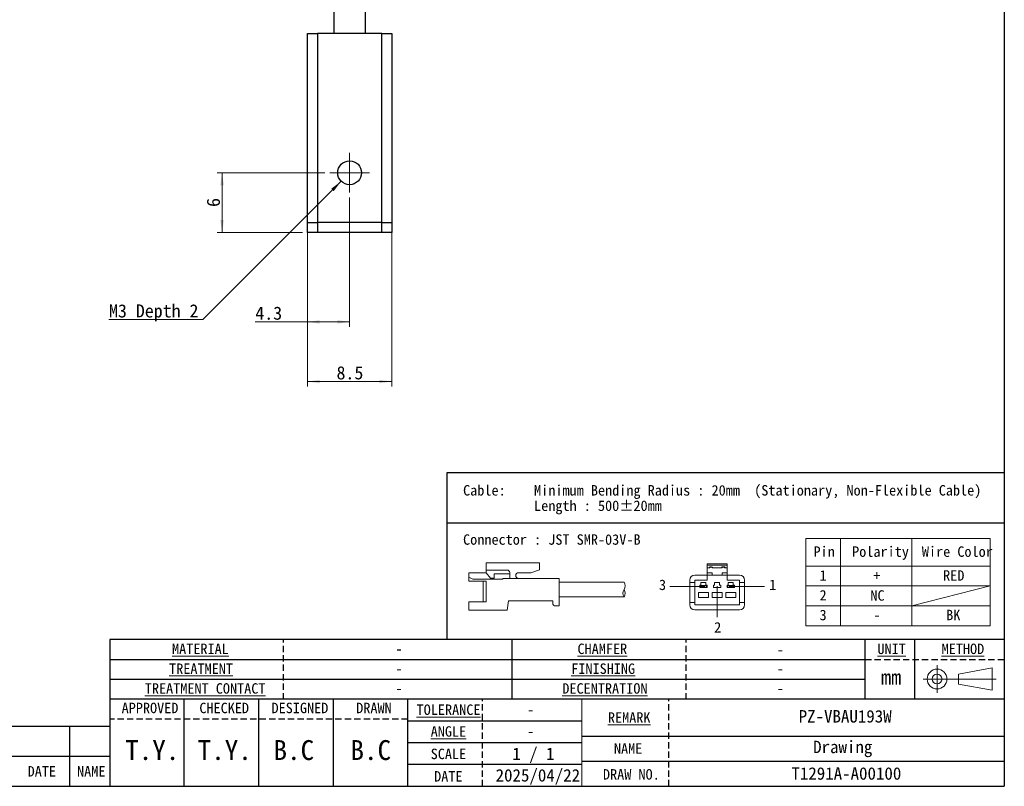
# Model space of a CAD drawing. Header units: millimetres. Extents: x 16 to 409, y 11 to 290.
# Tile 2 of 3: x 211 to 409, y 11 to 165. Entities that reach past the tile are written whole.
import ezdxf

# ---------------------------------------------------------------- set-up
doc = ezdxf.new("R2010")
doc.units = ezdxf.units.MM
doc.linetypes.add('HIDDEN', pattern=[1.905, 1.27, -0.635])
doc.layers.add('00_FORMAT', color=7, linetype='Continuous')
doc.layers.add('00_FORMAT-DASH', color=7, linetype='HIDDEN')
doc.styles.add('SLDTEXTSTYLE0', font='MSGOTHIC.TTC')
doc.dimstyles.new('SLDDIMSTYLE0', dxfattribs={"dimtxt": 3.031684, "dimasz": 2.5, "dimexe": 0, "dimexo": 0.0625, "dimgap": 0.757921, "dimtad": 1, "dimdec": 0, "dimlfac": 0.5, "dimrnd": 1e-09, "dimzin": 12, "dimdsep": 46, "dimtxsty": 'SLDTEXTSTYLE0', "dimsah": 1, "dimcen": 0.09, "dimadec": 0, "dimazin": 3, "dimtfac": 1, "dimtdec": 0, "dimtofl": 0, "dimtmove": 0, "dimatfit": 3, "dimfxl": 1, "dimfrac": 2, "dimtolj": 1, "dimtzin": 12, "dimarcsym": 0})
doc.dimstyles.new('SLDDIMSTYLE1', dxfattribs={"dimtxt": 3.031684, "dimasz": 2.5, "dimexe": 0, "dimexo": 0.0625, "dimgap": 0.757921, "dimtad": 1, "dimdec": 1, "dimlfac": 0.5, "dimrnd": 1e-09, "dimzin": 12, "dimdsep": 46, "dimtxsty": 'SLDTEXTSTYLE0', "dimsah": 1, "dimcen": 0.09, "dimadec": 0, "dimazin": 3, "dimtfac": 1, "dimtdec": 1, "dimtofl": 0, "dimtmove": 0, "dimatfit": 3, "dimfxl": 1, "dimfrac": 2, "dimtolj": 1, "dimtzin": 12, "dimarcsym": 0})
doc.dimstyles.new('SLDDIMSTYLE2', dxfattribs={"dimtxt": 3.031684, "dimasz": 2.5, "dimexe": 0, "dimexo": 0.0625, "dimgap": 0.757921, "dimtad": 0, "dimtih": 1, "dimtoh": 1, "dimdec": 1, "dimlfac": 0.5, "dimrnd": 1e-09, "dimzin": 12, "dimdsep": 46, "dimtxsty": 'SLDTEXTSTYLE0', "dimsah": 1, "dimcen": 0, "dimadec": 0, "dimazin": 3, "dimtfac": 1, "dimtdec": 1, "dimtofl": 0, "dimtmove": 0, "dimatfit": 3, "dimfxl": 1, "dimfrac": 2, "dimtolj": 1, "dimtzin": 12, "dimarcsym": 0})

# ---------------------------------------------------------------- blocks, each defined once
blk = doc.blocks.new('SW_NOTE_0')
at = {"color": 0, "linetype": 'Continuous', "lineweight": 18, "insert": (0, 2.44), "char_height": 2.1, "attachment_point": 1, "style": 'SLDTEXTSTYLE0'}
blk.add_mtext('2', dxfattribs=at)
blk = doc.blocks.new('SW_NOTE_0_1')
at = {"color": 0, "linetype": 'Continuous', "lineweight": 18, "insert": (0, 2.44), "char_height": 2.1, "attachment_point": 1, "style": 'SLDTEXTSTYLE0'}
blk.add_mtext('1', dxfattribs=at)
blk = doc.blocks.new('SW_NOTE_0_2')
at = {"color": 0, "linetype": 'Continuous', "lineweight": 18, "insert": (0, 2.44), "char_height": 2.1, "attachment_point": 1, "style": 'SLDTEXTSTYLE0'}
blk.add_mtext('3', dxfattribs=at)
blk = doc.blocks.new('圖塊11')
at = {"color": 7, "linetype": 'Continuous', "lineweight": 18}
for p, q in [((3.52, 14.13), (14.22, 14.13)), ((3.52, 12.13), (3.52, 14.13)), ((3.52, 14.13), (14.22, 14.13)), ((3.52, 12.13), (3.52, 14.13)), ((14.22, 12.73), (14.22, 14.13)), ((51.97, 13.89), (47.97, 13.89)), ((47.97, 13.89), (47.97, 13.66)), ((51.97, 13.89), (51.97, 13.66)), ((0, 10.44), (0, 12.13)), ((0, 12.13), (3.52, 12.13)), ((0, 10.44), (0, 12.13)), ((0, 12.13), (3.52, 12.13)), ((3.52, 12.65), (7.76, 12.65)), ((3.52, 12.65), (7.76, 12.65)), ((4.36, 11.07), (3.52, 12.13)), ((4.36, 11.07), (3.52, 12.13)), ((5.12, 11.07), (5.12, 11.94)), ((5.12, 11.94), (8.25, 11.94)), ((5.12, 11.07), (5.12, 11.94)), ((5.12, 11.94), (8.25, 11.94)), ((8.25, 11), (8.25, 12.15)), ((8.25, 11), (8.25, 12.15)), ((10, 12.13), (12.49, 12.13)), ((10, 12.13), (12.49, 12.13)), ((14.22, 12.73), (12.49, 12.13)), ((14.22, 12.73), (12.49, 12.13)), ((51.97, 13.66), (47.97, 13.66)), ((47.97, 13.66), (47.97, 13.14)), ((48.47, 13.14), (47.97, 13.14)), ((47.97, 13.14), (47.97, 12.14)), ((48.97, 12.14), (47.97, 12.14)), ((47.97, 12.14), (47.97, 11.64)), ((48.37, 13.14), (48.37, 13.14)), ((48.57, 13.34), (48.47, 13.24)), ((48.47, 13.24), (48.47, 13.14)), ((48.97, 13.24), (48.47, 13.24)), ((48.57, 13.34), (48.87, 13.34)), ((48.57, 13.34), (48.57, 13.34)), ((48.57, 13.34), (48.87, 13.34)), ((48.87, 13.34), (48.97, 13.24)), ((48.87, 13.34), (48.87, 13.34)), ((48.97, 13.24), (48.97, 13.14)), ((50.97, 13.14), (48.97, 13.14)), ((48.97, 12.14), (48.97, 11.64)), ((49.07, 13.14), (49.07, 13.14)), ((50.87, 13.14), (50.87, 13.14)), ((51.07, 13.34), (50.97, 13.24)), ((50.97, 13.24), (50.97, 13.14)), ((51.47, 13.24), (50.97, 13.24)), ((51.97, 12.14), (50.97, 12.14)), ((50.97, 12.14), (50.97, 11.64)), ((51.07, 13.34), (51.37, 13.34)), ((51.07, 13.34), (51.07, 13.34)), ((51.07, 13.34), (51.37, 13.34)), ((51.37, 13.34), (51.47, 13.24)), ((51.37, 13.34), (51.37, 13.34)), ((51.47, 13.24), (51.47, 13.14)), ((51.97, 13.14), (51.47, 13.14)), ((51.57, 13.14), (51.57, 13.14)), ((51.97, 13.66), (51.97, 13.14)), ((51.97, 13.14), (51.97, 12.14)), ((51.97, 12.14), (51.97, 11.64)), ((0.84, 10.85), (0, 11.24)), ((0.84, 10.85), (0, 11.24)), ((0, 10.44), (3.52, 10.44)), ((0, 10.44), (3.52, 10.44)), ((0.84, 10.85), (6.86, 10.85)), ((0.84, 10.85), (6.86, 10.85)), ((2.87, 6.25), (2.87, 10.44)), ((2.87, 6.25), (2.87, 10.44)), ((3.52, 6.25), (3.52, 10.44)), ((3.52, 6.25), (3.52, 10.44)), ((4.36, 11.07), (5.12, 11.07)), ((4.36, 11.07), (5.12, 11.07)), ((10, 11), (6.86, 11)), ((6.86, 10.85), (6.86, 11)), ((10, 11), (6.86, 11)), ((6.86, 10.85), (6.86, 11)), ((10, 11), (18.2, 11)), ((10, 11), (18.2, 11)), ((18.2, 5.5), (18.2, 11)), ((18.2, 5.5), (18.2, 11)), ((31.25, 10.25), (18.2, 10.25)), ((44.47, 10.64), (44.47, 10.14)), ((45.47, 10.14), (44.47, 10.14)), ((44.47, 10.14), (44.47, 6.14)), ((45.47, 11.64), (47.97, 11.64)), ((45.47, 10.64), (45.47, 10.14)), ((47.97, 10.64), (45.47, 10.64)), ((45.47, 10.14), (45.47, 6.14)), ((47.72, 10.14), (46.72, 10.14)), ((46.72, 10.14), (46.72, 9.64)), ((47.72, 9.64), (47.72, 10.14)), ((47.97, 11.64), (47.97, 10.64)), ((48.97, 11.64), (47.97, 11.64)), ((50.97, 11.64), (48.97, 11.64)), ((49.47, 10.14), (49.47, 9.64)), ((50.47, 10.14), (49.47, 10.14)), ((50.47, 9.64), (50.47, 10.14)), ((51.97, 11.64), (50.97, 11.64)), ((51.97, 10.64), (51.97, 11.64)), ((51.97, 11.64), (54.47, 11.64)), ((54.47, 10.64), (51.97, 10.64)), ((53.22, 10.14), (52.22, 10.14)), ((52.22, 10.14), (52.22, 9.64)), ((53.22, 9.64), (53.22, 10.14)), ((54.47, 10.14), (54.47, 10.64)), ((55.47, 10.14), (54.47, 10.14)), ((54.47, 6.14), (54.47, 10.14)), ((55.47, 10.64), (55.47, 10.14)), ((55.47, 6.14), (55.47, 10.14)), ((47.1, 9.39), (40.46, 9.39)), ((48.22, 8.14), (46.22, 8.14)), ((46.22, 8.14), (46.22, 7.14)), ((46.72, 9.64), (46.47, 9.64)), ((46.47, 9.64), (46.47, 9.14)), ((46.47, 9.14), (47.97, 9.14)), ((46.6, 9.19), (46.6, 9.59)), ((46.6, 9.59), (47.07, 9.59)), ((47.07, 9.19), (46.6, 9.19)), ((47.07, 9.59), (46.97, 9.49)), ((47.17, 9.49), (46.97, 9.49)), ((46.97, 9.29), (46.97, 9.49)), ((46.97, 9.29), (47.17, 9.29)), ((46.97, 9.29), (47.07, 9.19)), ((47.07, 9.59), (47.22, 9.59)), ((47.22, 9.19), (47.07, 9.19)), ((47.22, 9.56), (47.17, 9.49)), ((47.17, 9.49), (47.17, 9.29)), ((47.17, 9.29), (47.22, 9.21)), ((47.22, 9.59), (47.22, 9.56)), ((47.22, 9.59), (47.37, 9.59)), ((47.27, 9.49), (47.22, 9.56)), ((47.22, 9.21), (47.27, 9.29)), ((47.22, 9.21), (47.22, 9.19)), ((47.37, 9.19), (47.22, 9.19)), ((47.27, 9.29), (47.27, 9.49)), ((47.47, 9.49), (47.27, 9.49)), ((47.27, 9.29), (47.47, 9.29)), ((47.47, 9.49), (47.37, 9.59)), ((47.37, 9.59), (47.85, 9.59)), ((47.37, 9.19), (47.47, 9.29)), ((47.85, 9.19), (47.37, 9.19)), ((47.47, 9.49), (47.47, 9.29)), ((47.97, 9.64), (47.72, 9.64)), ((47.85, 9.59), (47.85, 9.19)), ((47.97, 9.14), (47.97, 9.64)), ((48.22, 7.14), (48.22, 8.14)), ((50.97, 8.14), (48.97, 8.14)), ((48.97, 8.14), (48.97, 7.14)), ((49.22, 9.64), (49.22, 9.14)), ((49.47, 9.64), (49.22, 9.64)), ((49.22, 9.14), (50.72, 9.14)), ((49.95, 9.42), (49.95, 3.22)), ((50.72, 9.64), (50.47, 9.64)), ((50.72, 9.14), (50.72, 9.64)), ((50.97, 7.14), (50.97, 8.14)), ((51.72, 8.14), (51.72, 7.14)), ((53.72, 8.14), (51.72, 8.14)), ((52.22, 9.64), (51.97, 9.64)), ((51.97, 9.64), (51.97, 9.14)), ((51.97, 9.14), (53.47, 9.14)), ((52.1, 9.19), (52.1, 9.59)), ((52.1, 9.59), (52.57, 9.59)), ((52.57, 9.19), (52.1, 9.19)), ((52.57, 9.59), (52.47, 9.49)), ((52.67, 9.49), (52.47, 9.49)), ((52.47, 9.29), (52.47, 9.49)), ((52.47, 9.29), (52.67, 9.29)), ((52.47, 9.29), (52.57, 9.19)), ((52.57, 9.59), (52.72, 9.59)), ((52.72, 9.19), (52.57, 9.19)), ((52.72, 9.56), (52.67, 9.49)), ((52.67, 9.49), (52.67, 9.29)), ((52.67, 9.29), (52.72, 9.21)), ((52.72, 9.59), (52.72, 9.56)), ((52.72, 9.59), (52.87, 9.59)), ((52.77, 9.49), (52.72, 9.56)), ((52.72, 9.21), (52.77, 9.29)), ((52.72, 9.21), (52.72, 9.19)), ((52.87, 9.19), (52.72, 9.19)), ((52.77, 9.29), (52.77, 9.49)), ((52.97, 9.49), (52.77, 9.49)), ((52.77, 9.29), (52.97, 9.29)), ((59.48, 9.39), (52.84, 9.39)), ((52.97, 9.49), (52.87, 9.59)), ((52.87, 9.59), (53.35, 9.59)), ((52.87, 9.19), (52.97, 9.29)), ((53.35, 9.19), (52.87, 9.19)), ((52.97, 9.49), (52.97, 9.29)), ((53.47, 9.64), (53.22, 9.64)), ((53.35, 9.59), (53.35, 9.19)), ((53.47, 9.14), (53.47, 9.64)), ((53.72, 7.14), (53.72, 8.14)), ((0, 4.63), (0, 6.25)), ((0, 6.25), (3.52, 6.25)), ((0, 4.63), (0, 6.25)), ((0, 6.25), (3.52, 6.25)), ((8, 6.5), (7.7, 4.63)), ((8, 6.5), (16.94, 6.5)), ((8, 6.5), (16.94, 6.5)), ((16.94, 5.8), (16.94, 6.5)), ((16.94, 5.8), (16.94, 6.5)), ((31.25, 7.25), (18.2, 7.25)), ((44.47, 6.14), (45.47, 6.14)), ((44.47, 6.14), (44.47, 5.64)), ((45.47, 6.14), (45.47, 5.64)), ((46.22, 7.14), (48.22, 7.14)), ((48.97, 7.14), (50.97, 7.14)), ((51.72, 7.14), (53.72, 7.14)), ((54.47, 6.14), (55.47, 6.14)), ((54.47, 5.64), (54.47, 6.14)), ((55.47, 6.14), (55.47, 5.64)), ((0, 4.63), (7.7, 4.63)), ((0, 4.63), (7.7, 4.63)), ((17.24, 5.5), (18.2, 5.5)), ((17.24, 5.5), (18.2, 5.5)), ((45.47, 5.64), (54.47, 5.64)), ((45.47, 4.64), (54.47, 4.64))]:
    blk.add_line(p, q, dxfattribs=at)
for centre, radius, start, end in [((7.74, 12.15), 0.504, 0, 91.5352), ((7.74, 12.15), 0.504, 0, 91.5352), ((10, 11.56), 0.564, 90, 270), ((10, 11.56), 0.564, 90, 270), ((48.57, 13.14), 0.2, 90, 179.9999), ((48.38, 13.24), 0.0958, 267.4024, 357.1429), ((48.87, 13.14), 0.2, 0, 90), ((49.07, 13.24), 0.0958, 182.8572, 272.5975), ((51.07, 13.14), 0.2, 90, 180.0001), ((50.88, 13.24), 0.0958, 267.4027, 357.143), ((51.37, 13.14), 0.2, 359.9999, 90), ((51.57, 13.24), 0.0958, 182.8571, 272.5973), ((30.05, 9.5), 1.42, 327.9946, 32.0054), ((45.47, 10.64), 1, 90, 180), ((54.47, 10.64), 1, 0, 90), ((32.45, 8), 1.42, 147.9946, 212.0054), ((30.05, 8), 1.42, 327.9946, 32.0054), ((17.24, 5.8), 0.3, 180, 270), ((17.24, 5.8), 0.3, 180, 270), ((45.47, 5.64), 1, 180, 270), ((54.47, 5.64), 1, 270, 0)]:
    blk.add_arc(centre, radius, start, end, dxfattribs=at)
for name, p in [('SW_NOTE_0_2', (38.27, 8.31)), ('SW_NOTE_0_1', (60.43, 8.31)), ('SW_NOTE_0', (49.37, -0.25))]:
    blk.add_blockref(name, p, dxfattribs=at)
blk = doc.blocks.new('SW_NOTE_0_3')
at = {"color": 0, "linetype": 'Continuous', "lineweight": 18, "insert": (0, 2.44), "char_height": 2.1, "attachment_point": 1, "style": 'SLDTEXTSTYLE0'}
blk.add_mtext('1', dxfattribs=at)
blk = doc.blocks.new('SW_NOTE_0_4')
at = {"color": 0, "linetype": 'Continuous', "lineweight": 18, "insert": (0, 2.44), "char_height": 2.1, "attachment_point": 1, "style": 'SLDTEXTSTYLE0'}
blk.add_mtext('3', dxfattribs=at)
blk = doc.blocks.new('SW_NOTE_0_5')
at = {"color": 0, "linetype": 'Continuous', "lineweight": 18, "insert": (0, 2.44), "char_height": 2.1, "attachment_point": 1, "style": 'SLDTEXTSTYLE0'}
blk.add_mtext('2', dxfattribs=at)
blk = doc.blocks.new('SW_NOTE_0_6')
at = {"color": 0, "linetype": 'Continuous', "lineweight": 18, "insert": (0, 2.44), "char_height": 2.1, "attachment_point": 1, "style": 'SLDTEXTSTYLE0'}
blk.add_mtext('Pin', dxfattribs=at)
blk = doc.blocks.new('SW_NOTE_0_7')
at = {"color": 0, "linetype": 'Continuous', "lineweight": 18, "insert": (0, 2.44), "char_height": 2.1, "attachment_point": 1, "style": 'SLDTEXTSTYLE0'}
blk.add_mtext('Polarity', dxfattribs=at)
blk = doc.blocks.new('SW_NOTE_0_8')
at = {"color": 0, "linetype": 'Continuous', "lineweight": 18, "insert": (0, 2.44), "char_height": 2.1, "attachment_point": 1, "style": 'SLDTEXTSTYLE0'}
blk.add_mtext('Wire Color', dxfattribs=at)
blk = doc.blocks.new('SW_NOTE_0_9')
at = {"color": 0, "linetype": 'Continuous', "lineweight": 18, "insert": (0, 2.44), "char_height": 2.1, "attachment_point": 1, "style": 'SLDTEXTSTYLE0'}
blk.add_mtext('+', dxfattribs=at)
blk = doc.blocks.new('SW_NOTE_0_10')
at = {"color": 0, "linetype": 'Continuous', "lineweight": 18, "insert": (0, 2.44), "char_height": 2.1, "attachment_point": 1, "style": 'SLDTEXTSTYLE0'}
blk.add_mtext('NC', dxfattribs=at)
blk = doc.blocks.new('SW_NOTE_0_11')
at = {"color": 0, "linetype": 'Continuous', "lineweight": 18, "insert": (0, 2.44), "char_height": 2.1, "attachment_point": 1, "style": 'SLDTEXTSTYLE0'}
blk.add_mtext('-', dxfattribs=at)
blk = doc.blocks.new('SW_NOTE_0_12')
at = {"color": 0, "linetype": 'Continuous', "lineweight": 18, "insert": (0, 2.44), "char_height": 2.1, "attachment_point": 1, "style": 'SLDTEXTSTYLE0'}
blk.add_mtext('RED', dxfattribs=at)
blk = doc.blocks.new('SW_NOTE_0_13')
at = {"color": 0, "linetype": 'Continuous', "lineweight": 18, "insert": (0, 2.44), "char_height": 2.1, "attachment_point": 1, "style": 'SLDTEXTSTYLE0'}
blk.add_mtext('BK', dxfattribs=at)
blk = doc.blocks.new('圖塊12')
at = {"color": 7, "linetype": 'Continuous', "lineweight": 18}
for p, q in [((0, 17.53), (37.09, 17.53)), ((0, 12), (0, 17.53)), ((6.94, 17.53), (6.94, 0)), ((21.29, 17.53), (21.29, 0)), ((37.09, 17.53), (37.09, 0)), ((0, 8), (0, 12)), ((0, 12), (37.09, 12)), ((0, 4), (0, 8)), ((0, 8), (37.09, 8)), ((37.09, 8), (0, 8)), ((21.29, 4), (37.09, 8)), ((37.09, 4), (0, 4)), ((0, 0), (0, 4)), ((0, 4), (37.09, 4)), ((37.09, 0), (0, 0))]:
    blk.add_line(p, q, dxfattribs=at)
for name, p in [('SW_NOTE_0_6', (1.53, 13.52)), ('SW_NOTE_0_7', (9.3, 13.52)), ('SW_NOTE_0_8', (23.33, 13.52)), ('SW_NOTE_0_3', (2.75, 8.72)), ('SW_NOTE_0_9', (13.58, 8.72)), ('SW_NOTE_0_12', (27.61, 8.72)), ('SW_NOTE_0_5', (2.75, 4.74)), ('SW_NOTE_0_10', (12.97, 4.7)), ('SW_NOTE_0_4', (2.75, 0.77)), ('SW_NOTE_0_11', (13.58, 0.77)), ('SW_NOTE_0_13', (28.22, 0.77))]:
    blk.add_blockref(name, p, dxfattribs=at)
blk = doc.blocks.new('SW_NOTE_0_15')
at = {"color": 0, "linetype": 'Continuous', "lineweight": 18, "char_height": 2.1, "attachment_point": 1, "style": 'SLDTEXTSTYLE0'}
for s, insert in [('Cable:    Minimum Bending Radius : 20mm  (Stationary, Non-Flexible Cable)', (0, 2.44)), ('          Length : 500±20mm', (0, -0.66))]:
    blk.add_mtext(s, dxfattribs=dict(at, insert=insert))
blk = doc.blocks.new('_D_2')
at = {"color": 7, "linetype": 'Continuous', "lineweight": 0}
for p, q in [((268.79, 123.42), (268.79, 91.42)), ((285.79, 123.42), (285.79, 91.42)), ((285.79, 92.42), (268.79, 92.42))]:
    blk.add_line(p, q, dxfattribs=at)
at = {"color": 7, "linetype": 'Continuous', "lineweight": 18}
for points in [[(268.79, 92.42), (271.29, 92.07), (271.29, 92.77)], [(285.79, 92.42), (283.29, 92.77), (283.29, 92.07)]]:
    blk.add_solid(points, dxfattribs=at)
at = {"color": 7, "linetype": 'Continuous', "lineweight": 18, "insert": (274.65, 95.5), "char_height": 2.646, "attachment_point": 1, "style": 'SLDTEXTSTYLE0'}
blk.add_mtext('8.5', dxfattribs=at)
blk = doc.blocks.new('_D_3')
at = {"color": 7, "linetype": 'Continuous', "lineweight": 0}
for p, q in [((272.29, 134.42), (250.62, 134.42)), ((251.62, 122.42), (251.62, 134.42)), ((267.79, 122.42), (250.62, 122.42))]:
    blk.add_line(p, q, dxfattribs=at)
at = {"color": 7, "linetype": 'Continuous', "lineweight": 18}
for points in [[(251.62, 134.42), (251.27, 131.92), (251.97, 131.92)], [(251.62, 122.42), (251.97, 124.92), (251.27, 124.92)]]:
    blk.add_solid(points, dxfattribs=at)
at = {"color": 7, "linetype": 'Continuous', "lineweight": 18, "insert": (248.54, 127.54), "char_height": 2.65, "attachment_point": 1, "rotation": 90, "style": 'SLDTEXTSTYLE0'}
blk.add_mtext('6', dxfattribs=at)
blk = doc.blocks.new('_D_4')
at = {"color": 7, "linetype": 'Continuous', "lineweight": 0}
for p, q in [((277.29, 129.42), (277.29, 103.42)), ((268.79, 123.42), (268.79, 103.42)), ((268.79, 104.42), (258.31, 104.42)), ((268.79, 104.42), (277.29, 104.42))]:
    blk.add_line(p, q, dxfattribs=at)
at = {"color": 7, "linetype": 'Continuous', "lineweight": 18}
for points in [[(268.79, 104.42), (271.29, 104.07), (271.29, 104.77)], [(277.29, 104.42), (274.79, 104.77), (274.79, 104.07)]]:
    blk.add_solid(points, dxfattribs=at)
at = {"color": 7, "linetype": 'Continuous', "lineweight": 18, "insert": (258.31, 107.5), "char_height": 2.646, "attachment_point": 1, "style": 'SLDTEXTSTYLE0'}
blk.add_mtext('4.3', dxfattribs=at)
blk = doc.blocks.new('_D_5')
at = {"color": 7, "linetype": 'Continuous', "lineweight": 0}
for p, q in [((275.6, 132.72), (247.76, 104.88)), ((247.76, 104.88), (228.87, 104.88))]:
    blk.add_line(p, q, dxfattribs=at)
at = {"color": 7, "linetype": 'Continuous', "lineweight": 18}
blk.add_solid([(275.6, 132.72), (273.58, 131.2), (274.08, 130.71)], dxfattribs=at)
at = {"color": 7, "linetype": 'Continuous', "lineweight": 18, "insert": (228.87, 107.96), "char_height": 2.646, "attachment_point": 1, "style": 'SLDTEXTSTYLE0'}
blk.add_mtext('M3 Depth 2', dxfattribs=at)
blk = doc.blocks.new('SW_CENTERMARKSYMBOL_0')
at = {"color": 0, "linetype": 'Continuous', "lineweight": 18}
for q in [(0, 4), (-4, 0), (0, -4), (4, 0)]:
    blk.add_line((0, 0), q, dxfattribs=at)

msp = doc.modelspace()

# ---------------------------------------------------------------- linework, layer by layer
at = {"color": 7, "linetype": 'Continuous', "lineweight": 25}
for p, q in [((274.09, 185.42), (274.09, 162.42)), ((280.49, 162.42), (280.49, 185.42)), ((268.79, 124.42), (268.79, 162.42)), ((268.79, 162.42), (270.79, 162.42)), ((270.79, 162.42), (270.79, 124.42)), ((283.79, 162.42), (270.79, 162.42)), ((283.79, 124.42), (283.79, 162.42)), ((283.79, 162.42), (285.79, 162.42)), ((285.79, 162.42), (285.79, 124.42)), ((268.79, 122.42), (268.79, 124.42)), ((268.79, 124.42), (270.79, 124.42)), ((270.79, 124.42), (270.79, 122.42)), ((283.79, 124.42), (270.79, 124.42)), ((283.79, 122.42), (283.79, 124.42)), ((283.79, 124.42), (285.79, 124.42)), ((285.79, 124.42), (285.79, 122.42)), ((270.79, 122.42), (268.79, 122.42)), ((283.79, 122.42), (270.79, 122.42)), ((285.79, 122.42), (283.79, 122.42))]:
    msp.add_line(p, q, dxfattribs=at)
at = {"color": 7, "linetype": 'Continuous', "lineweight": 18}
for p, q in [((395.48, 29.78), (395.48, 35.38)), ((399.8, 33.59), (406.6, 34.8)), ((406.6, 34.8), (406.6, 30.35)), ((392.68, 32.58), (407.4, 32.58)), ((399.8, 31.57), (399.8, 33.59)), ((399.8, 31.57), (406.6, 30.35)), ((324.01, 11), (324.01, 28.5))]:
    msp.add_line(p, q, dxfattribs=at)
at = {"color": 7, "linetype": 'Continuous', "lineweight": 25}
msp.add_circle((277.29, 134.42), 2.4, dxfattribs=at)
at = {"color": 7, "linetype": 'Continuous', "lineweight": 18}
for radius in [1.99, 0.996]:
    msp.add_circle((395.48, 32.58), radius, dxfattribs=at)
at = {"layer": '00_FORMAT', "color": 7}
for p, q in [((409.01, 286), (409.01, 11)), ((296.87, 74.07), (296.87, 40.5)), ((409.01, 74.07), (296.87, 74.07)), ((409.01, 63.95), (296.87, 63.95)), ((229.01, 40.5), (229.01, 11)), ((409.01, 40.5), (229.01, 40.5)), ((310.01, 28.49), (310.01, 40.5)), ((381.01, 28.49), (381.01, 40.49)), ((391.01, 28.49), (391.01, 40.49)), ((229.01, 36.5), (381.01, 36.5)), ((381.01, 32.5), (229.01, 32.5)), ((409.01, 28.5), (229.01, 28.5)), ((244.01, 11), (244.01, 28.5)), ((259.01, 11), (259.01, 28.5)), ((274.01, 11), (274.01, 28.5)), ((289.01, 11), (289.01, 28.5)), ((324.01, 24.12), (289.01, 24.12)), ((229.01, 23), (134.01, 23)), ((221.01, 17), (221.01, 23)), ((409.01, 21), (324.01, 21)), ((324.01, 19.75), (289.01, 19.75)), ((229.01, 17), (134.01, 17)), ((221.01, 11), (221.01, 17)), ((409.01, 16), (324.01, 16)), ((324.01, 15.38), (289.01, 15.38)), ((16.01, 11), (409.01, 11))]:
    msp.add_line(p, q, dxfattribs=at)
at = {"layer": '00_FORMAT-DASH', "color": 7, "linetype": 'HIDDEN'}
for p, q in [((264.01, 28.49), (264.01, 40.49)), ((345.01, 28.49), (345.01, 40.49)), ((381.01, 36.5), (409.01, 36.5)), ((341.51, 11), (341.51, 28.5)), ((289.01, 24.5), (229.01, 24.5))]:
    msp.add_line(p, q, dxfattribs=at)
at = {"layer": '00_FORMAT-DASH', "color": 7}
msp.add_line((304.01, 11), (304.01, 28.5), dxfattribs=at)

# ---------------------------------------------------------------- block references
at = {"color": 7, "linetype": 'Continuous', "lineweight": 0}
msp.add_blockref('SW_CENTERMARKSYMBOL_0', (277.29, 134.42), dxfattribs=at)
at = {"color": 7, "linetype": 'Continuous', "lineweight": 18}
msp.add_blockref('SW_NOTE_0_15', (300.11, 69.15), dxfattribs=at)
at = {"layer": '00_FORMAT'}
for name, p in [('圖塊12', (369.09, 43.3)), ('圖塊11', (301.26, 41.83))]:
    msp.add_blockref(name, p, dxfattribs=at)

# ---------------------------------------------------------------- texts
at = {"color": 7, "linetype": 'Continuous', "lineweight": 18, "style": 'SLDTEXTSTYLE0'}
for s, insert, char_height, attachment_point in [('Connector : JST SMR-03V-B', (300.11, 61.69), 2.1, 1), ('\\LMATERIAL', (241.55, 39.71), 2.1, 1), ('\\LCHAMFER', (323.13, 39.71), 2.1, 1), ('\\LUNIT', (383.49, 39.7), 2.1, 1), ('\\LMETHOD', (396.4, 39.7), 2.1, 1), ('-', (286.53, 39.71), 2.1, 1), ('-', (363.22, 39.55), 2.1, 1), ('\\LTREATMENT', (240.96, 35.71), 2.1, 1), ('\\LFINISHING', (321.87, 35.71), 2.1, 1), ('-', (286.53, 35.71), 2.1, 1), ('-', (363.26, 35.71), 2.1, 1), ('mm', (384.19, 34.46), 3, 1), ('\\LTREATMENT CONTACT', (236.07, 31.74), 2.1, 1), ('\\LDECENTRATION', (320.08, 31.74), 2.1, 1), ('-', (286.53, 31.74), 2.1, 1), ('-', (363.26, 31.74), 2.1, 1), ('APPROVED', (231.41, 27.81), 2.1, 1), ('CHECKED', (247.05, 27.81), 2.1, 1), ('DESIGNED', (261.57, 27.81), 2.1, 1), ('DRAWN', (278.61, 27.81), 2.1, 1), ('\\LTOLERANCE', (290.76, 27.46), 2.1, 1), ('-', (312.99, 27.46), 2.1, 1), ('\\LREMARK', (329.25, 25.88), 2.1, 1), ('\\LANGLE', (293.6, 23.09), 2.1, 1), ('-', (312.99, 23.09), 2.1, 1), ('T.Y.', (237.58, 20.29), 4, 2), ('T.Y.', (252.16, 20.29), 4, 2), ('SCALE', (293.6, 18.57), 2.1, 1), ('NAME', (330.47, 19.65), 2.1, 1), ('DATE', (212.5, 15.07), 2.1, 1), ('NAME', (222.44, 15.07), 2.1, 1), ('DATE', (294.29, 14.05), 2.1, 1), ('DRAW NO.', (328.26, 14.45), 2.1, 1)]:
    msp.add_mtext(s, dxfattribs=dict(at, insert=insert, char_height=char_height, attachment_point=attachment_point))
at = {"color": 7, "linetype": 'Continuous', "lineweight": 0, "style": 'SLDTEXTSTYLE0'}
for s, insert, char_height, attachment_point in [('PZ-VBAU193W', (367.64, 26.33), 2.5, 1), ('B.C', (266.06, 20.29), 4, 2), ('B.C', (281.54, 20.29), 4, 2), ('Drawing', (370.55, 20.17), 2.5, 1), ('1 / 1', (310.01, 18.78), 2.5, 1), ('2025/04/22', (306.66, 14.46), 2.5, 1), ('T1291A-A00100', (366.18, 14.83), 2.5, 1)]:
    msp.add_mtext(s, dxfattribs=dict(at, insert=insert, char_height=char_height, attachment_point=attachment_point))

# ---------------------------------------------------------------- dimensions: what is measured, and where the dimension line sits
at = {"color": 7, "linetype": 'Continuous', "lineweight": 18}
dim = msp.add_diameter_dim_2p(p1=(278.99, 136.12), p2=(275.6, 132.72), text='M3 Depth 2', dimstyle='SLDDIMSTYLE2', override={"dimpost": '<>'}, dxfattribs=at)
dim.commit()
dim.dimension.update_dxf_attribs({"geometry": '_D_5', "text_midpoint": (237.69, 106.65), "dimtype": 163})
dim = msp.add_linear_dim(base=(251.62, 134.42), p1=(268.79, 122.42), p2=(273.29, 134.42), angle=90, dimstyle='SLDDIMSTYLE0', dxfattribs=at)
dim.commit()
dim.dimension.update_dxf_attribs({"geometry": '_D_3', "text_midpoint": (251.62, 128.42), "dimtype": 160})
for base, p1, p2, picture, middle in [((277.29394666, 104.41901331), (268.79394666, 124.41901331), (277.29394666, 130.41901331), '_D_4', (260.95900074, 104.41901331)), ((268.79, 92.42), (285.79, 124.42), (268.79, 124.42), '_D_2', (277.29, 92.42))]:
    dim = msp.add_linear_dim(base=base, p1=p1, p2=p2, dimstyle='SLDDIMSTYLE1', dxfattribs=at)
    dim.commit()
    dim.dimension.update_dxf_attribs({"geometry": picture, "text_midpoint": middle, "dimtype": 160})

doc.saveas('drawing.dxf')
